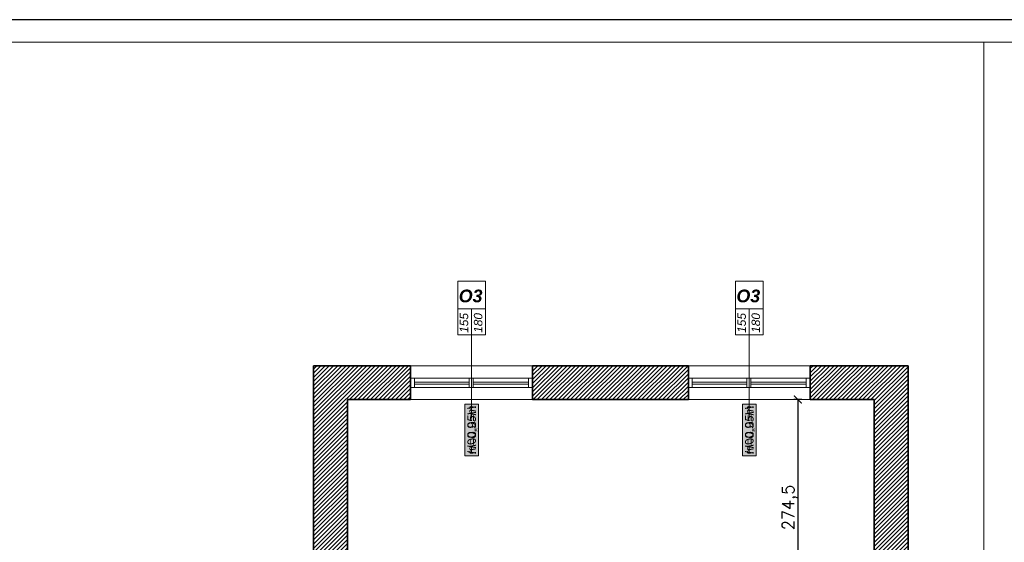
# Model space of a CAD drawing. Header units: millimetres. Extents: x -587 to 358276, y -26688 to 221215.
# Tile 252 of 256: x 15619 to 16871, y 11179 to 11844. Entities that reach past the tile are written whole.
import ezdxf
from ezdxf.lldxf.tags import DXFTag

# ---------------------------------------------------------------- set-up
doc = ezdxf.new("R2010")
doc.units = ezdxf.units.MM
doc.header["$MEASUREMENT"] = 0
doc.layers.add('a3', color=3, linetype='Continuous', lineweight=30, plot=False)
for name, color, linetype, lineweight in [('A_istniejące ściany', 7, 'Continuous', 35), ('A_l.przerywana', 250, 'ICAD_ISO03W100', 9), ('A_opisy', 166, 'Continuous', 15), ('A_wyposażenie', 7, 'Continuous', 9), ('l.wypełnien', 253, 'Continuous', 5), ('Nowe_820-G Rysunki Obrazki_Nr_pióra__1', 7, 'Continuous', 13), ('Nowe_820-G Rysunki Obrazki_Nr_pióra__23', 7, 'Continuous', 15), ('wymiarowanie', 176, 'Continuous', 9)]:
    doc.layers.add(name, color=color, linetype=linetype, lineweight=lineweight)
doc.styles.add('ARIALL', font='GOTHIC.TTF', dxfattribs={"height": 40})
doc.styles.add('styl2', font='simplex.shx')
tags = doc.linetypes.add('ICAD_ISO03W100', pattern=[30, 12, -18]).pattern_tags.tags
tags[6:7] = [DXFTag(74, 4), DXFTag(75, 0), DXFTag(340, '0'), DXFTag(46, 1.0), DXFTag(50, 0.0), DXFTag(44, 0.0), DXFTag(45, 0.0)]
tags[4:5] = [DXFTag(74, 4), DXFTag(75, 0), DXFTag(340, '0'), DXFTag(46, 1.0), DXFTag(50, 0.0), DXFTag(44, 0.0), DXFTag(45, 0.0)]
doc.dimstyles.new('Kopia I_1.100', dxfattribs={"dimtxt": 15, "dimasz": 10, "dimexe": 5, "dimexo": 1, "dimgap": 1.5, "dimtad": 1, "dimdec": 1, "dimrnd": 0.5, "dimtxsty": 'styl2', "dimblk": 'ARCHTICK', "dimcen": 5, "dimadec": 0, "dimazin": 0, "dimtfac": 1, "dimtdec": 1, "dimtmove": 0, "dimatfit": 3, "dimldrblk": 'ARCHTICK', "dimfxl": 10, "dimfxlon": 1, "dimarcsym": 0})
pattern_1 = [(45, (4866.0028, 29.4387), (-2.6516504, 2.6516504), [])]

# ---------------------------------------------------------------- blocks, each defined once
blk = doc.blocks.new('_ArchTick')
at = {"color": 0, "linetype": 'ByBlock', "const_width": 0.15}
blk.add_lwpolyline([(-0.5, -0.5), (0.5, 0.5)], dxfattribs=at)
blk = doc.blocks.new('*D4229')
at = {"layer": 'Defpoints', "color": 0}
for p in [(16657.7, 11360.8), (16608.2, 11086.4), (16657.7, 11086.4)]:
    blk.add_point(p, dxfattribs=at)
at = {"layer": 'wymiarowanie', "color": 0, "lineweight": -2}
for p, q in [((16613.2, 11360.8), (16603.2, 11360.8)), ((16608.2, 11360.8), (16608.2, 11086.4)), ((16613.2, 11086.4), (16603.2, 11086.4))]:
    blk.add_line(p, q, dxfattribs=at)
at = {"layer": 'wymiarowanie', "color": 0, "lineweight": -2, "xscale": 10, "yscale": 10, "zscale": 10}
for p, rotation in [((16608.2, 11360.8), 90), ((16608.2, 11086.4), 270)]:
    blk.add_blockref('_ArchTick', p, dxfattribs=dict(at, rotation=rotation))
at = {"layer": 'wymiarowanie', "color": 0, "insert": (16598.2, 11223.6), "char_height": 15, "attachment_point": 5, "rotation": 90, "style": 'styl2'}
blk.add_mtext('274,5', dxfattribs=at)

msp = doc.modelspace()

# ---------------------------------------------------------------- hatches: boundary and pattern name
at = {"layer": 'A_opisy', "ltscale": 0.3, "true_color": 0xffffff}
for points in [[(16184.57, 11354.88), (16184.57, 11289.42), (16202.1, 11289.42), (16202.1, 11354.88)], [(16184.57, 11354.88), (16184.57, 11289.42), (16202.1, 11289.42), (16202.1, 11354.88)], [(16184.57, 11354.88), (16184.57, 11289.42), (16202.1, 11289.42), (16202.1, 11354.88)], [(16184.57, 11354.88), (16184.57, 11289.42), (16202.1, 11289.42), (16202.1, 11354.88)], [(16537.63, 11354.88), (16537.63, 11289.42), (16555.16, 11289.42), (16555.16, 11354.88)], [(16537.63, 11354.88), (16537.63, 11289.42), (16555.16, 11289.42), (16555.16, 11354.88)], [(16537.63, 11354.88), (16537.63, 11289.42), (16555.16, 11289.42), (16555.16, 11354.88)], [(16537.63, 11354.88), (16537.63, 11289.42), (16555.16, 11289.42), (16555.16, 11354.88)]]:
    msp.add_hatch(color=7, dxfattribs=at).paths.add_polyline_path(points)
at = {"layer": 'l.wypełnien'}
h = msp.add_hatch(dxfattribs=at)
h.set_pattern_fill('ANSI31', color=256, scale=30, style=0)
h.set_pattern_definition(pattern_1)
h.paths.add_polyline_path([(15875.41, 10837.51), (15875.41, 10821.43), (15969.57, 10821.43), (15969.57, 10845.98), (16044.57, 10845.98), (16044.57, 10821.43), (16057.45, 10821.43), (16057.45, 10863.76), (16035.43, 10863.76), (16035.43, 11163.76), (16035.43, 11360.75), (16115.87, 11360.75), (16115.87, 11375.99), (16115.87, 11387.85), (16115.87, 11403.93), (16035.43, 11403.93), (15992.25, 11403.93), (15992.25, 11163.76), (15992.25, 10863.76), (15875.41, 10863.76), (15875.41, 10849.37)])
h.paths.add_polyline_path([(16270.81, 11403.93), (16270.81, 11360.75), (16468.93, 11360.75), (16468.93, 11403.93)])
h.paths.add_polyline_path([(15182.23, 10821.43), (15272.43, 10821.43), (15291.43, 10821.43), (15310.43, 10821.43), (15329.43, 10821.43), (15354.71, 10821.43), (15354.71, 10837.51), (15354.71, 10849.37), (15354.71, 10863.76), (15182.23, 10863.76)])
h.paths.add_polyline_path([(15583.87, 10821.43), (15720.47, 10821.43), (15720.47, 10863.76), (15583.87, 10863.76)])
h.paths.add_polyline_path([(15509.65, 10863.76), (15509.65, 10849.37), (15509.65, 10837.51), (15509.65, 10821.43), (15583.87, 10821.43), (15583.87, 10863.76)])
h.paths.add_polyline_path([(16623.87, 11403.93), (16623.87, 11360.75), (16665.43, 11360.75), (16665.43, 11403.93)])
h.paths.add_polyline_path([(15146.43, 10863.76), (15146.43, 10821.43), (15182.23, 10821.43), (15182.23, 10863.76)])
h = msp.add_hatch(dxfattribs=at)
h.set_pattern_fill('ANSI31', color=256, scale=30, style=0)
h.set_pattern_definition(pattern_1)
h.paths.add_polyline_path([(16257.26, 10431.96), (16257.26, 10388.78), (16705.15, 10388.78), (16705.15, 9812.2), (16640.02, 9812.2), (16640.02, 9795.27), (16640.02, 9784.26), (16640.02, 9769.02), (16705.15, 9769.02), (16748.33, 9769.02), (16748.33, 10552.19), (16732.24, 10552.19), (16720.39, 10552.19), (16705.15, 10552.19), (16705.15, 10431.96), (16292.82, 10431.96), (16292.82, 10581.82), (16267.42, 10581.82), (16267.42, 10431.96)])
h.paths.add_polyline_path([(16257.26, 10863.76), (16257.26, 10821.43), (16267.42, 10821.43), (16267.42, 10683.82), (16292.82, 10683.82), (16292.82, 10821.43), (16705.15, 10821.43), (16705.15, 10707.13), (16720.39, 10707.13), (16732.24, 10707.13), (16748.33, 10707.13), (16748.33, 11360.75), (16748.33, 11403.93), (16665.43, 11403.93), (16665.43, 11360.75), (16705.15, 11360.75), (16705.15, 11023.76), (16705.15, 10863.76), (16565.45, 10863.76), (16551.18, 10863.76), (16506.68, 10863.76), (16267.42, 10863.76)])
h.paths.add_polyline_path([(16343.62, 10835.82), (16343.62, 10849.37), (16363.94, 10849.37), (16363.94, 10835.82)], flags=16)
h.paths.add_polyline_path([(16304.67, 10849.37), (16304.67, 10835.82), (16323.3, 10835.82), (16323.3, 10849.37)], flags=16)
h.paths.add_polyline_path([(16295.29, 9769.02), (16295.29, 9812.2), (16250.13, 9812.2), (16250.13, 9769.02)])
h.paths.add_polyline_path([(16490.02, 9769.02), (16490.02, 9812.2), (16445.29, 9812.2), (16445.29, 9769.02)])

# ---------------------------------------------------------------- linework, layer by layer
at = {"layer": 'a3'}
msp.add_lwpolyline([(13459.71, 11844.01), (13459.71, 8874.01), (17659.71, 8874.01), (17659.71, 11844.01), (13459.71, 11844.01)], dxfattribs=at)
at = {"layer": 'A_istniejące ściany', "color": 7}
for points in [[(16035.43, 11403.93), (15992.25, 11403.93)], [(15992.25, 11403.93), (15992.25, 11163.76)], [(16115.87, 11403.93), (16035.43, 11403.93)], [(16115.87, 11360.75), (16115.87, 11403.93)], [(16115.87, 11387.85), (16115.87, 11403.93)], [(16468.93, 11403.93), (16270.81, 11403.93)], [(16270.81, 11403.93), (16270.81, 11360.75)], [(16270.81, 11387.85), (16270.81, 11403.93)], [(16468.93, 11360.75), (16468.93, 11403.93)], [(16468.93, 11387.85), (16468.93, 11403.93)], [(16748.33, 11403.93), (16623.87, 11403.93)], [(16623.87, 11403.93), (16623.87, 11360.75)], [(16623.87, 11387.85), (16623.87, 11403.93)], [(16748.33, 11360.75), (16748.33, 11403.93)], [(16115.87, 11360.75), (16115.87, 11375.99)], [(16270.81, 11360.75), (16270.81, 11375.99)], [(16468.93, 11360.75), (16468.93, 11375.99)], [(16623.87, 11360.75), (16623.87, 11375.99)], [(16035.43, 11360.75), (16115.87, 11360.75)], [(16035.43, 11360.75), (16035.43, 11163.76)], [(16115.87, 11360.75), (16035.43, 11360.75)], [(16035.43, 11163.76), (16035.43, 11360.75)], [(16468.93, 11360.75), (16270.81, 11360.75)], [(16623.87, 11360.75), (16705.15, 11360.75)], [(16657.73, 11360.75), (16667.89, 11360.75)], [(16705.15, 11360.75), (16705.15, 11013.76)], [(16705.15, 11125.38), (16705.15, 11360.75)], [(16748.33, 10707.13), (16748.33, 11360.75)]]:
    msp.add_lwpolyline(points, dxfattribs=at)
at = {"layer": 'A_istniejące ściany', "color": 5}
for points in [[(16115.87, 11387.85), (16115.87, 11375.99)], [(16270.81, 11375.99), (16270.81, 11387.85)], [(16468.93, 11387.85), (16468.93, 11375.99)], [(16623.87, 11375.99), (16623.87, 11387.85)]]:
    msp.add_lwpolyline(points, dxfattribs=at)
at = {"layer": 'A_l.przerywana', "color": 7, "ltscale": 0.3}
for points in [[(16115.87, 11403.93), (16270.81, 11403.93)], [(16468.93, 11403.93), (16623.87, 11403.93)], [(16270.81, 11360.75), (16115.87, 11360.75)], [(16623.87, 11360.75), (16468.93, 11360.75)]]:
    msp.add_lwpolyline(points, dxfattribs=at)
at = {"layer": 'A_opisy'}
for p, q in [((16193.34, 11470.67), (16193.34, 11337.2)), ((16546.4, 11470.67), (16546.4, 11337.2))]:
    msp.add_line(p, q, dxfattribs=at)
at = {"layer": 'A_opisy', "ltscale": 0.3}
for points in [[(16210.87, 11511.21), (16210.87, 11476.15), (16175.81, 11476.15), (16175.81, 11511.21)], [(16563.93, 11511.21), (16563.93, 11476.15), (16528.87, 11476.15), (16528.87, 11511.21)], [(16175.81, 11476.15), (16175.81, 11443.28), (16193.34, 11443.28), (16193.34, 11476.15)], [(16193.34, 11476.15), (16193.34, 11443.28), (16210.87, 11443.28), (16210.87, 11476.15)], [(16528.87, 11476.15), (16528.87, 11443.28), (16546.4, 11443.28), (16546.4, 11476.15)], [(16546.4, 11476.15), (16546.4, 11443.28), (16563.93, 11443.28), (16563.93, 11476.15)], [(16184.57, 11354.88), (16184.57, 11289.42), (16202.1, 11289.42), (16202.1, 11354.88)], [(16184.57, 11354.88), (16184.57, 11289.42), (16202.1, 11289.42), (16202.1, 11354.88)], [(16184.57, 11354.88), (16184.57, 11289.42), (16202.1, 11289.42), (16202.1, 11354.88)], [(16184.57, 11354.88), (16184.57, 11289.42), (16202.1, 11289.42), (16202.1, 11354.88)], [(16537.63, 11354.88), (16537.63, 11289.42), (16555.16, 11289.42), (16555.16, 11354.88)], [(16537.63, 11354.88), (16537.63, 11289.42), (16555.16, 11289.42), (16555.16, 11354.88)], [(16537.63, 11354.88), (16537.63, 11289.42), (16555.16, 11289.42), (16555.16, 11354.88)], [(16537.63, 11354.88), (16537.63, 11289.42), (16555.16, 11289.42), (16555.16, 11354.88)]]:
    msp.add_lwpolyline(points, close=True, dxfattribs=at)
at = {"layer": 'A_wyposażenie', "color": 7}
msp.add_line((16372.81, 11360.75), (16282.81, 11360.75), dxfattribs=at)
at = {"layer": 'Nowe_820-G Rysunki Obrazki_Nr_pióra__1', "color": 5, "linetype": 'Continuous', "lineweight": 13}
for points in [[(16120.95, 11387.85), (16190.37, 11387.85)], [(16195.45, 11387.85), (16265.73, 11387.85)], [(16474.01, 11387.85), (16543.43, 11387.85)], [(16548.51, 11387.85), (16618.79, 11387.85)], [(16190.37, 11375.99), (16120.95, 11375.99)], [(16265.73, 11375.99), (16195.45, 11375.99)], [(16543.43, 11375.99), (16474.01, 11375.99)], [(16618.79, 11375.99), (16548.51, 11375.99)]]:
    msp.add_lwpolyline(points, dxfattribs=at)
at = {"layer": 'Nowe_820-G Rysunki Obrazki_Nr_pióra__23', "color": 7, "linetype": 'Continuous', "lineweight": 15}
for points in [[(13514.59, 11815.22), (17615, 11815.22)], [(16270.81, 11360.75), (16468.93, 11360.75)]]:
    msp.add_lwpolyline(points, dxfattribs=at)
at = {"layer": 'Nowe_820-G Rysunki Obrazki_Nr_pióra__23', "color": 5, "linetype": 'Continuous', "lineweight": 15}
for points in [[(16120.95, 11387.85), (16115.87, 11387.85)], [(16120.95, 11375.99), (16120.95, 11387.85)], [(16190.37, 11382.77), (16120.95, 11382.77)], [(16120.95, 11382.77), (16120.95, 11380.23)], [(16120.95, 11380.23), (16190.37, 11380.23)], [(16195.45, 11387.85), (16190.37, 11387.85)], [(16190.37, 11387.85), (16190.37, 11375.99)], [(16190.37, 11380.23), (16190.37, 11382.77)], [(16195.45, 11375.99), (16195.45, 11387.85)], [(16265.73, 11382.77), (16195.45, 11382.77)], [(16195.45, 11382.77), (16195.45, 11380.23)], [(16195.45, 11380.23), (16265.73, 11380.23)], [(16270.81, 11387.85), (16265.73, 11387.85)], [(16265.73, 11387.85), (16265.73, 11375.99)], [(16265.73, 11380.23), (16265.73, 11382.77)], [(16474.01, 11387.85), (16468.93, 11387.85)], [(16474.01, 11375.99), (16474.01, 11387.85)], [(16543.43, 11382.77), (16474.01, 11382.77)], [(16474.01, 11382.77), (16474.01, 11380.23)], [(16474.01, 11380.23), (16543.43, 11380.23)], [(16548.51, 11387.85), (16543.43, 11387.85)], [(16543.43, 11387.85), (16543.43, 11375.99)], [(16543.43, 11380.23), (16543.43, 11382.77)], [(16548.51, 11375.99), (16548.51, 11387.85)], [(16618.79, 11382.77), (16548.51, 11382.77)], [(16548.51, 11382.77), (16548.51, 11380.23)], [(16548.51, 11380.23), (16618.79, 11380.23)], [(16623.87, 11387.85), (16618.79, 11387.85)], [(16618.79, 11387.85), (16618.79, 11375.99)], [(16618.79, 11380.23), (16618.79, 11382.77)], [(16115.87, 11375.99), (16120.95, 11375.99)], [(16190.37, 11375.99), (16195.45, 11375.99)], [(16265.73, 11375.99), (16270.81, 11375.99)], [(16468.93, 11375.99), (16474.01, 11375.99)], [(16543.43, 11375.99), (16548.51, 11375.99)], [(16618.79, 11375.99), (16623.87, 11375.99)]]:
    msp.add_lwpolyline(points, dxfattribs=at)
at = {"layer": 'wymiarowanie', "color": 7, "linetype": 'Continuous', "lineweight": 15}
msp.add_lwpolyline([(16844.68, 11815.22), (16844.68, 8945.02)], dxfattribs=at)

# ---------------------------------------------------------------- texts
at = {"layer": 'A_opisy', "ltscale": 0.3, "char_height": 16.2, "width": 109.7533, "attachment_point": 9, "style": 'ARIALL'}
for insert in [(16207.2, 11484.29), (16560.26, 11484.29)]:
    msp.add_mtext('{\\fArial|b1|i1|c238|p34;O3}', dxfattribs=dict(at, insert=insert))
at = {"layer": 'A_opisy', "ltscale": 0.3, "char_height": 10.8, "width": 109.7533, "attachment_point": 1, "rotation": 90, "style": 'ARIALL'}
for s, insert in [('\\pxqc;{\\fArial|b0|i1|c238|p34;155\\P180}', (16178.25, 11403.42)), ('\\pxqc;{\\fArial|b0|i1|c238|p34;155\\P180}', (16531.31, 11403.42)), ('{\\fArial|b0|i1|c238|p34;H=0,95m}', (16188.03, 11291.54)), ('{\\fArial|b0|i1|c238|p34;H=0,95m}', (16541.09, 11291.54))]:
    msp.add_mtext(s, dxfattribs=dict(at, insert=insert))
at = {"layer": 'A_opisy', "ltscale": 0.3, "extrusion": (0, 0, -1), "char_height": 10.8, "width": 109.7533, "attachment_point": 1, "text_direction": (0, -1, 0), "style": 'ARIALL'}
for insert in [(16188.03, 11352.76), (16541.09, 11352.76)]:
    msp.add_mtext('{\\fArial|b0|i1|c238|p34;H=0,00m}', dxfattribs=dict(at, insert=insert))

# ---------------------------------------------------------------- dimensions: what is measured, and where the dimension line sits
at = {"layer": 'wymiarowanie'}
dim = msp.add_linear_dim(base=(16608.25, 11086.42), p1=(16657.73, 11360.75), p2=(16657.73, 11086.42), angle=90, dimstyle='Kopia I_1.100', override={"dimtmove": 1, "dimfxl": 5}, dxfattribs=at)
dim.commit()
dim.dimension.update_dxf_attribs({"geometry": '*D4229', "text_midpoint": (16598.18, 11223.59)})

doc.saveas('drawing.dxf')
